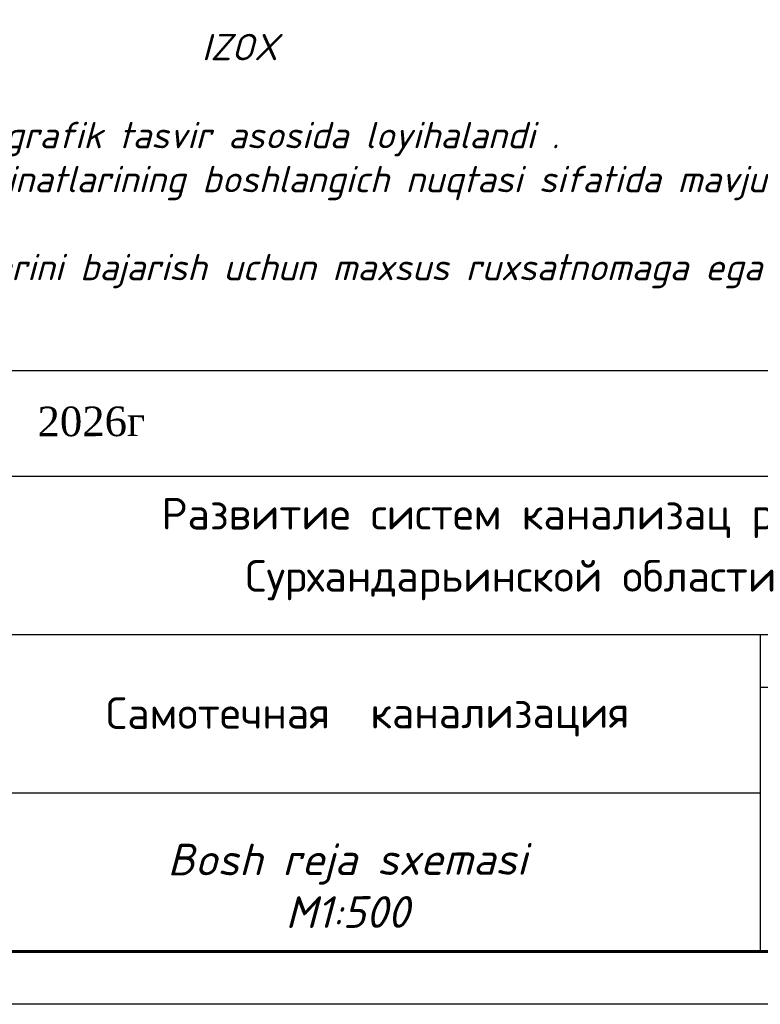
# Model space of a CAD drawing. Header units: inches. Extents: x 24 to 644, y 9 to 434.
# Tile 3 of 10: x 494 to 565, y 9 to 103. Entities that reach past the tile are written whole.
import ezdxf

# ---------------------------------------------------------------- set-up
doc = ezdxf.new("R2010")
doc.units = ezdxf.units.IN
doc.header["$MEASUREMENT"] = 0
doc.layers.add('(002) Рамка', color=7, linetype='Continuous')
doc.layers.add('0_Ном._пера__7', color=7, linetype='Continuous', lineweight=60)
doc.styles.add('GOST_R', font='isocpeur.ttf', dxfattribs={"oblique": 15})
doc.styles.add('ISOCPEUR', font='isocpeui.ttf')
doc.styles.get("Standard").update_dxf_attribs({"font": 'arial.ttf'})

# ---------------------------------------------------------------- blocks, each defined once
blk = doc.blocks.new('*U26')
at = {"color": 0, "ltscale": 25}
blk.add_lwpolyline([(-59400, 42000), (0, 42000), (0, 0), (-59400, 0)], close=True, dxfattribs=at)
at = {"color": 0, "lineweight": 60, "ltscale": 25}
blk.add_lwpolyline([(-57400, 41500), (-500, 41500), (-500, 500), (-57400, 500)], close=True, dxfattribs=at)

msp = doc.modelspace()

# ---------------------------------------------------------------- linework, layer by layer
at = {"color": 7}
for p, q in [((612.567, 69.377), (427.567, 69.377)), ((612.567, 59.377), (427.567, 59.377)), ((612.567, 44.377), (427.567, 44.377)), ((612.567, 39.377), (564.567, 39.377)), ((564.567, 29.377), (427.567, 29.377)), ((427.567, 14.377), (612.567, 14.377)), ((427.567, 14.377), (612.567, 14.377))]:
    msp.add_line(p, q, dxfattribs=at)
msp.add_lwpolyline([(564.567, 44.377), (564.567, 14.377)], dxfattribs=at)

# ---------------------------------------------------------------- block references
at = {"xscale": 0.01, "yscale": 0.01, "zscale": 0.01}
msp.add_blockref('*U26', (617.567, 9.377), dxfattribs=at)

# ---------------------------------------------------------------- texts
at = {"layer": '(002) Рамка', "color": 0, "char_height": 3, "width": 117.72935, "attachment_point": 1, "style": 'ISOCPEUR'}
for s, insert in [('{\\fISOCPEUR|b0|i0|c204|p34;\\C7;Развитие систем канализац р/ц \\fArial|b0|i0|c204|p34;Қ\\fISOCPEUR|b0|i0|c204|p34;ум\\fArial|b0|i0|c204|p34;қ\\fISOCPEUR|b0|i0|c204|p34;ур\\fArial|b0|i0|c204|p34;ғ\\fISOCPEUR|b0|i0|c204|p34;он}', (507.825, 57.35)), ('{\\fISOCPEUR|b0|i0|c204|p34;\\C7;Сурхандарьинской области}', (515.775, 51.461))]:
    msp.add_mtext(s, dxfattribs=dict(at, insert=insert))
at = {"color": 0, "insert": (428.545, 87.173), "char_height": 2.5, "width": 173.37225, "attachment_point": 4, "style": 'GOST_R'}
msp.add_mtext("\\A1;\\pi81.01814,l2.08305;IZOX\\P\\pi84.60307;\\P\\pi-2.08305;1.  Bosh reja sxemasi 1:500 miqyosli topografik tasvir asosida loyihalandi .\\P2.  Qo'zg'almas nuqtalar bog'lanish koordinatlarining boshlangich nuqtasi sifatida mavjud reperlar\\P{\\C1;Rp-1 / 409.03;\\C256; }qabul qilinsin.\\P\\pi0,l0;3. Qo'zg'almas nuqtalarning bog'lash ishlarini bajarish uchun maxsus ruxsatnomaga ega bo'lgan tashkilot mutaxasisi jalb etilsin. ", dxfattribs=at)
at = {"layer": '0_Ном._пера__7', "linetype": 'Continuous', "lineweight": 0, "insert": (501.186, 66), "char_height": 2.80417, "attachment_point": 2, "rotation": 0.12626}
msp.add_mtext('{\\fTimes New Roman|b0|i0|c204|p18;2026г}', dxfattribs=at)
at = {"layer": '0_Ном._пера__7', "linetype": 'Continuous', "lineweight": 0, "insert": (526.403, 38.51), "char_height": 3, "width": 97.2081, "attachment_point": 2, "rotation": 0.12626, "style": 'ISOCPEUR'}
msp.add_mtext('{\\fISOCPEUR|b0|i0|c204|p34; Самотечная  канализация }', dxfattribs=at)
at = {"layer": '0_Ном._пера__7', "linetype": 'Continuous', "lineweight": 0, "insert": (525.418, 24.619), "char_height": 3, "width": 97.2081, "attachment_point": 2, "rotation": 0.12626}
msp.add_mtext('{\\fISOCPEUR|b0|i0|c204|p34;\\Q15;\\C0;Bosh reja sxemasi\\PM1:500}', dxfattribs=at)

doc.saveas('drawing.dxf')
